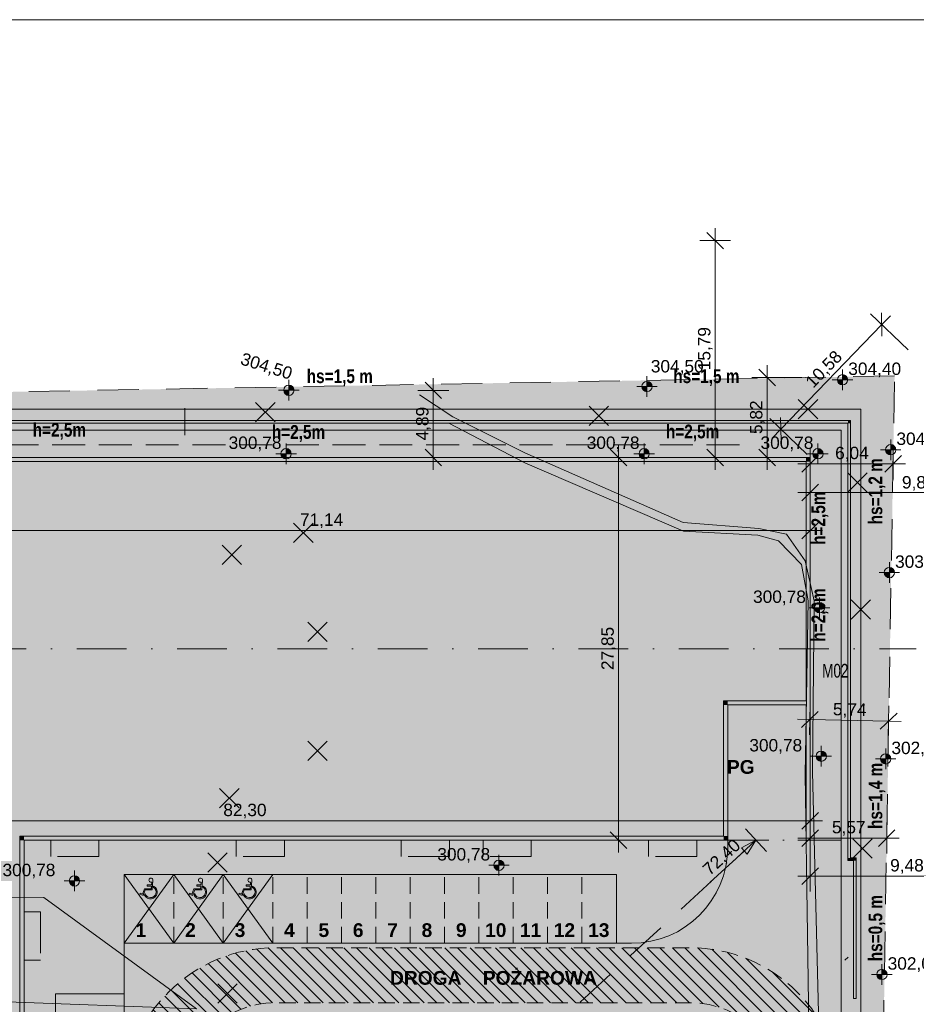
# Model space of a CAD drawing. Extents: x 3 to 280, y 3 to 294.
# Tile 12 of 15: x 67 to 132, y 222 to 294. Entities that reach past the tile are written whole.
import ezdxf
from ezdxf.xclip import XClip

# ---------------------------------------------------------------- set-up
doc = ezdxf.new("R2010")
doc.units = 0
doc.header["$MEASUREMENT"] = 0
doc.header["$XCLIPFRAME"] = 0
for name, pattern in [('Krawędzie ukryte', [1.7, 1.2, -0.5]), ('Kropki i Kreski', [3.6, 1.8, -0.9, 0, -0.9]), ('Kropki i Kreski 2', [2.5, 1.5, -0.5, 0, -0.5]), ('Kropki przerywana 1', [2.5, 1.5, -1]), ('Przerywana gęsta', [0.9, 0.6, -0.3]), ('Przerywana2', [1.5, 1, -0.5])]:
    doc.linetypes.add(name, pattern=pattern)
for name, color, linetype in [('01FORMA - PZT - Inne obiekty', 7, 'Continuous'), ('FORMA - Arch 01 - 820-G Rysunki Obrazki', 7, 'Continuous'), ('FORMA - Arch 01 - PZT 0 ZAKRES OPRACOWANIA', 7, 'Continuous'), ('FORMA - Arch 01 - PZT 1 Strefy', 7, 'Continuous'), ('FORMA - Arch 01 - PZT 2 Budynki', 7, 'Continuous'), ('FORMA - Arch 01 - PZT 2 Inne obiekty', 7, 'Continuous'), ('FORMA - Arch 01 - PZT-3 Ukształtowanie terenu', 7, 'Continuous'), ('FORMA - Arch 01 - PZT-3 Zagospodarowanie', 7, 'Continuous'), ('FORMA - Arch 01 - PZT-5 Opisy ogólne', 7, 'Continuous'), ('FORMA - Arch 01 - PZT-5 Opisy ogólne - Opisy szczegółowe', 7, 'Continuous'), ('GES_PrzewodCieplowniczy_Projektowany', 7, 'Continuous')]:
    doc.layers.add(name, color=color, linetype=linetype)
doc.styles.add('STYL_AUTOMATYCZNY_12', font='arial.ttf')
doc.styles.add('STYL_AUTOMATYCZNY_2', font='arial.ttf')
doc.styles.add('STYL_AUTOMATYCZNY_7', font='arial.ttf', dxfattribs={"width": 0.7})
doc.styles.add('STYL_AUTOMATYCZNY_8', font='arial.ttf')
doc.styles.add('STYL_AUTOMATYCZNY_9', font='arial.ttf', dxfattribs={"width": 0.8})
doc.linetypes.add('Symbol (2)', pattern='A,0,[1,U02 PROJEKT ZAGOSPODAROWANIA TERENU1.Shx,S=0.007937,R=0,X=0,Y=0],-1,0', length=1)
doc.linetypes.add('X 1_2', pattern='A,0,[2,U02 PROJEKT ZAGOSPODAROWANIA TERENU1.Shx,S=0.039206,R=0,X=0,Y=0],-4.94,0', length=4.94)
picture_1 = doc.add_image_def('image1.tif', size_in_pixel=(6031, 4529))

# ---------------------------------------------------------------- blocks, each defined once
blk = doc.blocks.new('Rysunek_1_4', base_point=(290898.113, 247147.311))
at = {"color": 7, "lineweight": 13}
image = blk.add_image(picture_1, insert=(10.711, 323.422), size_in_units=(255.31, 191.72), rotation=-102.12959, dxfattribs=at)
image.set_boundary_path([(-0.5, -0.5), (6030.5, 4528.5)])
blk = doc.blocks.new('Rysunek_3_1', base_point=(290898.113, 247147.311))
at = {"linetype": 'Continuous', "lineweight": 0, "true_color": 0x000000}
blk.add_hatch(color=18, dxfattribs=at).paths.add_polyline_path([(120.828, 234.377), (119.765, 233.82), (120.186, 233.364)])
at = {"linetype": 'Continuous', "lineweight": 18}
h = blk.add_hatch(dxfattribs=at)
h.set_pattern_fill('Cegła_zwykła_0001', color=20, style=0, pattern_type=2)
h.set_pattern_definition([(135, (290898.1134, 247147.3114), (0.4596193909, 0.4596193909), [])])
h.paths.add_polyline_path([(74.874, 215.551), (74.874, 183.553, 0.18795), (79.939, 173.896, -0.053073), (82.864, 169.838, -0.153527), (88.424, 173.394, -0.720474), (89.945, 178.948), (112.938, 178.791, 0.395167), (127.047, 192.101), (127.047, 215.551, 0.414214), (116.047, 226.551), (85.874, 226.551, 0.414214)])
h.paths.add_polyline_path([(78.874, 188.146), (78.874, 215.551, -0.414214), (85.874, 222.551), (116.047, 222.551, -0.414214), (123.047, 215.551), (123.047, 192.9, -0.399401), (112.938, 182.791), (106.834, 182.791), (89.047, 182.791, 0.172374), (82.512, 179.741, -0.218615)], flags=0)
at = {"layer": 'FORMA - Arch 01 - PZT 1 Strefy', "linetype": 'Continuous', "lineweight": 0, "true_color": 0x577933}
blk.add_hatch(color=77, dxfattribs=at).paths.add_polyline_path([(29.791, 238.123), (33.199, 190.216), (35.035, 190.347), (35.738, 180.458), (40.472, 202.312), (40.472, 255.763), (51.628, 255.763), (51.628, 264.227), (127.018, 264.227), (127.018, 183.16), (120.986, 177.127), (120.986, 175.927), (123.382, 175.927, 0.216609), (129.415, 178.709), (130.912, 268.166), (56.689, 266.825), (46.068, 266.632), (40.045, 266.522), (37.018, 266.467)])
at = {"layer": 'FORMA - Arch 01 - PZT 1 Strefy', "linetype": 'Continuous', "lineweight": 0, "true_color": 0x606060}
for points in [[(40.472, 202.281), (35.738, 180.458), (37.302, 180.119), (40.472, 194.754), (40.472, 181.875), (42.472, 181.875), (42.472, 253.763), (53.628, 253.763), (53.628, 262.227), (116.997, 262.227), (118.772, 262.227), (124.77, 262.227), (124.77, 253.977), (124.77, 234.377), (127.018, 234.377), (127.018, 256.077), (127.018, 264.227), (51.628, 264.227), (51.628, 255.763), (40.472, 255.763)], [(67.577, 181.875), (74.884, 181.875), (74.884, 182.988), (74.884, 183.927), (74.872, 188.189), (69.872, 188.189), (69.872, 223.189), (74.872, 223.189), (74.872, 231.877), (110.672, 231.877), (110.672, 226.877), (111.772, 226.877, 0.390142), (118.748, 233.298), (118.772, 234.377), (67.577, 234.377)]]:
    blk.add_hatch(color=251, dxfattribs=at).paths.add_polyline_path(points)
at = {"layer": 'FORMA - Arch 01 - PZT 1 Strefy', "linetype": 'Continuous', "lineweight": 0, "true_color": 0xf0e6d9}
blk.add_hatch(color=254, dxfattribs=at).paths.add_polyline_path([(42.472, 253.763), (42.472, 181.875), (67.577, 181.875), (67.577, 234.377), (118.772, 234.377), (118.772, 244.227), (124.77, 244.227), (124.77, 262.227), (53.628, 262.227), (53.628, 253.763)])
at = {"layer": 'FORMA - Arch 01 - PZT 1 Strefy', "linetype": 'Continuous', "lineweight": 0, "true_color": 0x7c7938}
blk.add_hatch(color=57, dxfattribs=at).paths.add_polyline_path([(118.772, 244.227), (118.772, 234.377), (124.77, 234.377), (124.77, 244.227)])
at = {"layer": 'FORMA - Arch 01 - PZT 1 Strefy', "linetype": 'Continuous', "lineweight": 0, "true_color": 0x69697f}
h = blk.add_hatch(color=8, dxfattribs=at)
h.paths.add_polyline_path([(74.872, 226.877), (74.872, 188.189), (74.874, 183.375), (74.874, 173.867), (74.884, 173.866), (88.821, 173.884, -0.318533), (88.152, 174.827), (88.152, 176.127, -0.414214), (89.152, 177.127), (120.986, 177.127), (127.018, 183.16), (127.018, 234.377), (118.772, 234.377), (118.772, 233.877, -0.414214), (111.772, 226.877)])
h.paths.add_polyline_path([(80.875, 184.127), (80.872, 219.565, -0.414214), (82.875, 221.177), (89.875, 221.177, -0.414214), (90.872, 220.177), (90.875, 184.127, -0.457655), (89.527, 183.127), (81.875, 183.127, -0.372067)], flags=0)
h.paths.add_polyline_path([(97.375, 183.127, -0.414214), (96.372, 184.127), (96.372, 220.177, -0.414214), (97.375, 221.177), (105.375, 221.177, -0.414214), (106.375, 220.177), (106.372, 184.127, -0.414214), (105.375, 183.127)], flags=0)
h.paths.add_polyline_path([(111.872, 220.177, -0.414214), (112.875, 221.177), (114.06, 221.177, -0.227837), (119.531, 218.548), (121.218, 216.44, -0.170304), (121.872, 214.565), (121.875, 189.037, -0.198912), (121.582, 188.33), (118.429, 185.177, -0.198912), (113.48, 183.127), (112.875, 183.127, -0.414214), (111.875, 184.127)], flags=0)
at = {"layer": 'FORMA - Arch 01 - PZT 1 Strefy', "linetype": 'Continuous', "lineweight": 0, "true_color": 0x5d3b71}
blk.add_hatch(color=197, dxfattribs=at).paths.add_polyline_path([(85.672, 226.877), (85.672, 231.877), (74.872, 231.877), (74.872, 226.877)])
at = {"layer": 'FORMA - Arch 01 - PZT 1 Strefy', "linetype": 'Continuous', "lineweight": 0, "true_color": 0x4b7a78}
for points in [[(85.672, 231.877), (85.672, 226.877), (110.672, 226.877), (110.672, 231.877)], [(69.872, 223.189), (69.872, 188.189), (74.872, 188.189), (74.872, 223.189)]]:
    blk.add_hatch(color=137, dxfattribs=at).paths.add_polyline_path(points)
at = {"layer": 'FORMA - Arch 01 - PZT 2 Budynki', "linetype": 'Continuous', "lineweight": 0, "true_color": 0x000000}
for points in [[(90.262, 263.48), (90.762, 262.614), (91.262, 263.48)], [(102.237, 263.48), (102.737, 262.614), (103.237, 263.48)], [(120.168, 263.48), (120.668, 262.614), (121.168, 263.48)], [(53.928, 261.927), (124.47, 261.927), (124.47, 262.227), (53.928, 262.227)], [(124.47, 261.927), (124.77, 261.927), (124.77, 262.227)], [(124.47, 261.927), (124.77, 262.227), (124.47, 262.227)], [(124.47, 261.927), (124.47, 254.077), (124.77, 254.077), (124.77, 261.927)], [(126.1, 256.723), (125.234, 256.223), (126.1, 255.723)], [(126.1, 254.753), (125.234, 254.253), (126.1, 253.753)], [(124.47, 254.077), (124.47, 234.377), (124.77, 234.377), (124.77, 254.077)], [(126.1, 252.803), (125.234, 252.303), (126.1, 251.803)], [(126.1, 250.714), (125.234, 250.214), (126.1, 249.714)], [(118.472, 244.527), (118.772, 244.227), (118.772, 244.527)], [(118.472, 244.227), (118.772, 244.227), (118.472, 244.527)], [(118.772, 244.227), (124.47, 244.227), (124.47, 244.527), (118.772, 244.527)], [(118.472, 244.227), (118.472, 234.677), (118.772, 234.677), (118.772, 244.227)], [(67.277, 234.677), (67.577, 234.377), (67.577, 234.677)], [(67.277, 234.377), (67.577, 234.377), (67.277, 234.677)], [(67.277, 234.377), (67.277, 182.175), (67.577, 182.175), (67.577, 234.377)], [(118.472, 234.677), (67.577, 234.677), (67.577, 234.377), (118.472, 234.377)], [(118.472, 234.677), (118.772, 234.377), (118.772, 234.677)], [(118.472, 234.377), (118.772, 234.377), (118.472, 234.677)], [(70.75, 233.03), (71.75, 233.03), (71.25, 233.896)], [(84.252, 232.923), (85.252, 232.923), (84.752, 233.789)], [(96.235, 232.923), (97.235, 232.923), (96.735, 233.789)], [(102.237, 232.923), (103.237, 232.923), (102.737, 233.789)], [(114.273, 232.923), (115.273, 232.923), (114.773, 233.789)], [(69.241, 226.918), (69.241, 227.918), (68.375, 227.418)]]:
    blk.add_hatch(color=18, dxfattribs=at).paths.add_polyline_path(points)
at = {"layer": 'FORMA - Arch 01 - PZT 2 Inne obiekty', "linetype": 'Continuous', "lineweight": 18}
for points in [[(127.518, 264.927), (51.128, 264.927), (51.128, 264.727), (127.518, 264.727)], [(127.518, 264.727), (127.718, 264.727), (127.718, 264.927)], [(127.518, 264.927), (127.518, 264.727), (127.718, 264.927)], [(127.718, 233.09), (127.718, 264.727), (127.518, 264.727), (127.518, 233.09)], [(127.718, 233.09), (127.518, 232.89), (127.718, 232.89)], [(127.518, 233.09), (127.518, 232.89), (127.718, 233.09)], [(127.914, 233.09), (127.718, 233.09), (127.718, 232.89), (127.914, 232.89)], [(127.914, 233.09), (127.914, 232.89), (128.114, 233.09)], [(127.914, 232.89), (128.114, 232.89), (128.114, 233.09)], [(127.914, 232.89), (127.914, 222.862), (128.114, 222.862), (128.114, 232.89)]]:
    blk.add_hatch(color=211, dxfattribs=at).paths.add_polyline_path(points)
at = {"layer": 'FORMA - Arch 01 - PZT-3 Ukształtowanie terenu', "linetype": 'Continuous', "lineweight": 18}
for points in [[(127.129, 267.886), (127.504, 267.886), (127.476, 268.029), (127.394, 268.151), (127.273, 268.232), (127.129, 268.261)], [(86.849, 267.12), (87.224, 267.12), (87.195, 267.264), (87.114, 267.385), (86.992, 267.467), (86.849, 267.495)], [(112.901, 267.39), (112.526, 267.39), (112.555, 267.247), (112.636, 267.125), (112.758, 267.044), (112.901, 267.015)], [(112.901, 267.39), (113.276, 267.39), (113.248, 267.534), (113.167, 267.655), (113.045, 267.737), (112.901, 267.765)], [(127.129, 267.886), (126.754, 267.886), (126.783, 267.742), (126.864, 267.621), (126.986, 267.539), (127.129, 267.511)], [(86.849, 267.12), (86.474, 267.12), (86.502, 266.977), (86.584, 266.855), (86.705, 266.774), (86.849, 266.745)], [(130.63, 262.793), (131.005, 262.793), (130.977, 262.937), (130.895, 263.058), (130.774, 263.14), (130.63, 263.168)], [(86.643, 262.504), (86.268, 262.504), (86.296, 262.36), (86.377, 262.239), (86.499, 262.157), (86.643, 262.129)], [(86.643, 262.504), (87.018, 262.504), (86.989, 262.647), (86.908, 262.769), (86.786, 262.85), (86.643, 262.879)], [(112.695, 262.504), (112.32, 262.504), (112.349, 262.36), (112.43, 262.239), (112.552, 262.157), (112.695, 262.129)], [(112.695, 262.504), (113.07, 262.504), (113.041, 262.647), (112.96, 262.769), (112.839, 262.85), (112.695, 262.879)], [(125.34, 262.504), (124.965, 262.504), (124.994, 262.36), (125.075, 262.239), (125.197, 262.157), (125.34, 262.129)], [(125.34, 262.504), (125.715, 262.504), (125.687, 262.647), (125.606, 262.769), (125.484, 262.85), (125.34, 262.879)], [(130.63, 262.793), (130.255, 262.793), (130.284, 262.65), (130.365, 262.528), (130.487, 262.447), (130.63, 262.418)], [(130.533, 253.851), (130.158, 253.851), (130.186, 253.707), (130.268, 253.586), (130.389, 253.504), (130.533, 253.476)], [(130.533, 253.851), (130.908, 253.851), (130.879, 253.994), (130.798, 254.116), (130.676, 254.197), (130.533, 254.226)], [(125.453, 251.299), (125.828, 251.299), (125.799, 251.442), (125.718, 251.564), (125.596, 251.645), (125.453, 251.674)], [(125.453, 251.299), (125.078, 251.299), (125.106, 251.155), (125.187, 251.033), (125.309, 250.952), (125.453, 250.924)], [(125.579, 240.49), (125.954, 240.49), (125.926, 240.634), (125.845, 240.756), (125.723, 240.837), (125.579, 240.865)], [(125.579, 240.49), (125.204, 240.49), (125.233, 240.347), (125.314, 240.225), (125.436, 240.144), (125.579, 240.115)], [(130.266, 240.296), (129.891, 240.296), (129.92, 240.152), (130.001, 240.031), (130.123, 239.949), (130.266, 239.921)], [(130.266, 240.296), (130.641, 240.296), (130.613, 240.439), (130.531, 240.561), (130.41, 240.642), (130.266, 240.671)], [(102.133, 232.554), (102.508, 232.554), (102.479, 232.697), (102.398, 232.819), (102.276, 232.9), (102.133, 232.929)], [(102.133, 232.554), (101.758, 232.554), (101.786, 232.41), (101.868, 232.289), (101.989, 232.207), (102.133, 232.179)], [(71.245, 231.412), (71.62, 231.412), (71.592, 231.555), (71.51, 231.677), (71.389, 231.758), (71.245, 231.787)], [(71.245, 231.412), (70.87, 231.412), (70.899, 231.268), (70.98, 231.146), (71.102, 231.065), (71.245, 231.037)], [(129.994, 224.608), (129.619, 224.608), (129.648, 224.465), (129.729, 224.343), (129.85, 224.262), (129.994, 224.233)], [(129.994, 224.608), (130.369, 224.608), (130.34, 224.752), (130.259, 224.873), (130.137, 224.955), (129.994, 224.983)]]:
    blk.add_hatch(color=226, dxfattribs=at).paths.add_polyline_path(points)
at = {"layer": 'FORMA - Arch 01 - PZT-3 Zagospodarowanie', "linetype": 'Continuous', "lineweight": 0, "true_color": 0x000000}
for points in [[(100.383, 234.354), (100.672, 231.877), (100.672, 234.354)], [(100.383, 231.877), (100.672, 226.878), (100.672, 231.877)], [(100.395, 226.877), (100.669, 221.177), (100.669, 226.877)]]:
    blk.add_hatch(color=18, dxfattribs=at).paths.add_polyline_path(points)
at = {"color": 85, "linetype": 'Continuous', "lineweight": 18, "ltscale": 2}
for p, q in [((117.859, 278.014), (117.859, 278.914)), ((118.984, 278.014), (116.734, 278.014)), ((117.859, 262.227), (117.859, 278.014)), ((129.171, 272.682), (131.897, 270.056)), ((130.606, 272.549), (129.982, 271.901)), ((129.982, 271.901), (122.639, 264.28)), ((121.642, 268.05), (121.642, 268.95)), ((97.351, 267.114), (97.351, 268.014)), ((124.17, 268.05), (120.517, 268.05)), ((121.642, 262.227), (121.642, 268.05)), ((98.476, 267.114), (96.226, 267.114)), ((97.351, 262.227), (97.351, 267.114)), ((121.829, 265.061), (124.554, 262.435)), ((122.639, 264.28), (122.015, 263.632)), ((110.829, 262.227), (110.829, 263.127)), ((124.77, 260.639), (124.77, 262.889)), ((130.808, 260.639), (130.808, 262.889)), ((98.476, 262.227), (96.226, 262.227)), ((97.351, 261.327), (97.351, 262.227)), ((124.47, 262.227), (109.704, 262.227)), ((110.829, 234.377), (110.829, 262.227)), ((118.984, 262.227), (116.734, 262.227)), ((117.859, 261.327), (117.859, 262.227)), ((124.47, 262.227), (120.517, 262.227)), ((121.642, 261.327), (121.642, 262.227)), ((123.87, 261.764), (124.77, 261.764)), ((124.77, 234.658), (124.77, 261.927)), ((124.77, 261.764), (130.808, 261.764)), ((130.808, 261.764), (131.708, 261.764)), ((124.77, 258.554), (124.77, 260.804)), ((123.87, 259.679), (124.77, 259.679)), ((124.77, 259.679), (134.625, 259.679)), ((124.77, 234.677), (124.77, 258.033)), ((53.628, 256.908), (124.77, 256.908)), ((124.77, 256.908), (125.67, 256.908)), ((124.724, 242.037), (124.771, 244.287)), ((130.458, 241.916), (130.506, 244.165)), ((123.848, 243.181), (124.748, 243.162)), ((124.748, 243.162), (130.482, 243.041)), ((130.482, 243.041), (131.382, 243.021)), ((42.472, 235.783), (124.77, 235.783)), ((124.77, 235.783), (125.67, 235.783)), ((121.59, 233.55), (120.066, 235.205)), ((124.77, 233.406), (124.77, 235.656)), ((130.343, 233.406), (130.343, 235.656)), ((118.472, 234.377), (109.704, 234.377)), ((110.829, 233.477), (110.829, 234.377)), ((123.87, 234.531), (124.77, 234.531)), ((124.77, 234.531), (130.343, 234.531)), ((130.343, 234.531), (131.243, 234.531)), ((117.483, 231.296), (119.976, 233.592)), ((124.769, 230.635), (124.77, 234.077)), ((123.869, 231.76), (124.769, 231.76)), ((124.769, 231.76), (134.25, 231.756))]:
    blk.add_line(p, q, dxfattribs=at)
at = {"color": 45, "linetype": 'Continuous', "lineweight": 18, "ltscale": 2}
for p, q in [((118.459, 277.414), (117.259, 278.614)), ((129.997, 271.053), (129.966, 272.75)), ((122.242, 267.45), (121.042, 268.65)), ((97.951, 266.514), (96.751, 267.714)), ((122.623, 265.129), (122.655, 263.432)), ((96.751, 262.827), (97.951, 261.627)), ((111.429, 261.627), (110.229, 262.827)), ((117.259, 262.827), (118.459, 261.627)), ((121.042, 262.827), (122.242, 261.627)), ((125.37, 262.364), (124.17, 261.164)), ((130.208, 261.164), (131.408, 262.364)), ((125.37, 260.279), (124.17, 259.079)), ((124.17, 256.308), (125.37, 257.508)), ((125.36, 243.749), (124.135, 242.575)), ((129.869, 242.453), (131.095, 243.628)), ((124.17, 235.183), (125.37, 236.383)), ((125.37, 235.131), (124.17, 233.931)), ((129.743, 233.931), (130.943, 235.131)), ((110.229, 234.977), (111.429, 233.777)), ((120.828, 234.377), (119.765, 233.82)), ((120.828, 234.377), (120.186, 233.364)), ((120.186, 233.364), (119.765, 233.82)), ((125.369, 232.359), (124.169, 231.16))]:
    blk.add_line(p, q, dxfattribs=at)
at = {"color": 237, "linetype": 'Kropki przerywana 1', "lineweight": 18, "ltscale": 2, "flags": 128}
blk.add_lwpolyline([(67.577, 185.326), (120.828, 234.377)], dxfattribs=at)
at = {"color": 20, "linetype": 'Przerywana gęsta', "lineweight": 18, "ltscale": 2, "flags": 128}
for points in [[(74.874, 215.551), (74.874, 183.553, 0.18795), (79.939, 173.896, -0.053073), (82.864, 169.838, -0.153527), (88.424, 173.394, -0.720474), (89.945, 178.948), (112.938, 178.791, 0.395167), (127.047, 192.101), (127.047, 215.551, 0.414214), (116.047, 226.551), (85.874, 226.551, 0.414214)], [(78.874, 188.146, 0.218615), (82.512, 179.741, -0.172374), (89.047, 182.791), (106.834, 182.791), (112.938, 182.791, 0.399401), (123.047, 192.9), (123.047, 215.551, 0.414214), (116.047, 222.551), (85.874, 222.551, 0.414214), (78.874, 215.551)]]:
    blk.add_lwpolyline(points, format="xyb", close=True, dxfattribs=at)
at = {"layer": '01FORMA - PZT - Inne obiekty', "color": 221, "linetype": 'X 1_2', "lineweight": 18, "ltscale": 2}
for p, q in [((96.341, 266.79), (98.787, 265.196)), ((98.787, 265.196), (104.004, 262.565)), ((98.474, 264.725), (104.011, 261.837)), ((104.004, 262.565), (115.527, 257.487)), ((104.011, 261.837), (115.546, 256.873)), ((115.527, 257.487), (121.036, 257.053)), ((115.546, 256.873), (120.962, 256.568)), ((120.962, 256.568), (122.477, 256.167)), ((121.036, 257.053), (123.044, 256.642)), ((123.044, 256.642), (124.414, 254.71)), ((122.477, 256.167), (124.133, 254.431)), ((124.133, 254.431), (124.627, 251.789)), ((124.414, 254.71), (125.053, 251.789)), ((124.627, 251.789), (124.399, 239.173)), ((125.053, 251.789), (124.945, 239.345)), ((124.945, 239.345), (125.536, 214.886)), ((124.399, 239.173), (124.576, 227.534)), ((124.576, 227.534), (124.771, 214.712))]:
    blk.add_line(p, q, dxfattribs=at)
at = {"layer": '01FORMA - PZT - Inne obiekty', "color": 222, "linetype": 'X 1_2', "lineweight": 18, "ltscale": 2}
for p, q in [((69.015, 230.215), (51.495, 230.359)), ((80.12, 222.11), (69.015, 230.215)), ((80.12, 222.11), (51.476, 223.183))]:
    blk.add_line(p, q, dxfattribs=at)
at = {"layer": 'FORMA - Arch 01 - 820-G Rysunki Obrazki', "color": 221, "linetype": 'Przerywana2', "lineweight": 18, "ltscale": 2}
blk.add_line((127.535, 225.87), (127.303, 225.638), dxfattribs=at)
at = {"layer": 'FORMA - Arch 01 - PZT 0 ZAKRES OPRACOWANIA', "color": 233, "linetype": 'Kropki przerywana 1', "lineweight": 18, "ltscale": 2}
for p, q in [((130.912, 268.166), (56.689, 266.825)), ((128.739, 139.746), (130.912, 268.166))]:
    blk.add_line(p, q, dxfattribs=at)
at = {"layer": 'FORMA - Arch 01 - PZT 2 Budynki', "color": 247, "linetype": 'Kropki i Kreski 2', "lineweight": 18, "ltscale": 2}
for p, q in [((69.522, 233.195), (69.522, 234.354)), ((73.018, 234.376), (73.018, 233.195)), ((83.022, 233.193), (83.022, 234.377)), ((86.522, 234.377), (86.522, 233.193)), ((95.022, 233.193), (95.022, 234.377)), ((98.522, 234.393), (98.522, 233.193)), ((100.986, 233.191), (100.986, 234.391)), ((104.486, 234.391), (104.486, 233.191)), ((113.022, 233.191), (113.022, 234.391)), ((113.022, 234.391), (113.022, 234.377)), ((116.522, 234.391), (116.522, 233.191)), ((118.772, 234.377), (124.77, 234.377)), ((73.018, 233.195), (69.522, 233.195)), ((86.522, 233.193), (83.022, 233.193)), ((98.522, 233.193), (95.022, 233.193)), ((104.486, 233.191), (100.986, 233.191)), ((116.522, 233.191), (113.022, 233.191)), ((67.577, 229.157), (68.777, 229.157)), ((68.777, 229.157), (68.777, 225.657)), ((68.777, 225.657), (67.577, 225.657))]:
    blk.add_line(p, q, dxfattribs=at)
at = {"layer": 'FORMA - Arch 01 - PZT 2 Budynki', "color": 244, "linetype": 'Continuous', "lineweight": 18, "ltscale": 2, "flags": 128}
for points in [[(124.77, 262.227), (53.928, 262.227)], [(53.928, 261.927), (124.47, 261.927)], [(124.47, 261.927), (124.47, 254.077)], [(124.77, 262.227), (124.77, 261.927)], [(124.77, 254.077), (124.77, 261.927)], [(124.47, 254.077), (124.47, 244.527)], [(124.77, 234.377), (124.77, 254.077)], [(118.472, 244.527), (118.772, 244.527)], [(118.472, 244.527), (118.472, 234.677)], [(124.47, 244.527), (118.772, 244.527)], [(118.772, 234.677), (118.772, 244.227)], [(118.772, 244.227), (124.47, 244.227)], [(124.47, 244.227), (124.47, 234.377)], [(67.277, 234.677), (67.577, 234.677)], [(67.277, 234.677), (67.277, 182.175)], [(118.472, 234.677), (67.577, 234.677)], [(67.577, 182.175), (67.577, 234.377)], [(67.577, 234.377), (118.772, 234.377)], [(118.772, 234.377), (118.772, 234.677)], [(124.47, 234.377), (124.77, 234.377)]]:
    blk.add_lwpolyline(points, dxfattribs=at)
at = {"layer": 'FORMA - Arch 01 - PZT 2 Inne obiekty', "color": 211, "linetype": 'Continuous', "lineweight": 18, "ltscale": 2, "flags": 128}
for points in [[(127.718, 264.927), (50.928, 264.927)], [(51.128, 264.727), (127.518, 264.727)], [(127.518, 264.727), (127.518, 232.89)], [(127.718, 264.927), (127.718, 264.727)], [(127.718, 233.09), (127.718, 264.727)], [(127.518, 232.89), (127.718, 232.89)], [(127.914, 233.09), (127.718, 233.09)], [(127.718, 232.89), (127.914, 232.89)], [(128.114, 233.09), (127.914, 233.09)], [(127.914, 232.89), (127.914, 222.862)], [(128.114, 222.862), (128.114, 233.09)], [(127.914, 222.862), (128.114, 222.862)]]:
    blk.add_lwpolyline(points, dxfattribs=at)
at = {"layer": 'FORMA - Arch 01 - PZT-3 Ukształtowanie terenu', "color": 226, "linetype": 'Continuous', "lineweight": 18, "ltscale": 2}
for p, q in [((112.901, 266.64), (112.901, 268.14)), ((127.129, 267.136), (127.129, 268.636)), ((86.849, 266.37), (86.849, 267.87)), ((112.151, 267.39), (113.651, 267.39)), ((126.379, 267.886), (127.879, 267.886)), ((86.099, 267.12), (87.599, 267.12)), ((86.643, 261.754), (86.643, 263.254)), ((112.695, 261.754), (112.695, 263.254)), ((125.34, 261.754), (125.34, 263.254)), ((130.63, 262.043), (130.63, 263.543)), ((85.893, 262.504), (87.393, 262.504)), ((111.945, 262.504), (113.445, 262.504)), ((124.59, 262.504), (126.09, 262.504)), ((129.88, 262.793), (131.38, 262.793)), ((130.533, 253.101), (130.533, 254.601)), ((129.783, 253.851), (131.283, 253.851)), ((125.453, 250.549), (125.453, 252.049)), ((124.703, 251.299), (126.203, 251.299)), ((125.579, 239.74), (125.579, 241.24)), ((130.266, 239.546), (130.266, 241.046)), ((124.829, 240.49), (126.329, 240.49)), ((129.516, 240.296), (131.016, 240.296)), ((102.133, 231.804), (102.133, 233.304)), ((71.245, 230.662), (71.245, 232.162)), ((101.383, 232.554), (102.883, 232.554)), ((70.495, 231.412), (71.995, 231.412)), ((129.994, 223.858), (129.994, 225.358)), ((129.244, 224.608), (130.744, 224.608))]:
    blk.add_line(p, q, dxfattribs=at)
for centre in [(127.129, 267.886), (86.849, 267.12), (112.901, 267.39), (130.63, 262.793), (86.643, 262.504), (112.695, 262.504), (125.34, 262.504), (130.533, 253.851), (125.453, 251.299), (125.579, 240.49), (130.266, 240.296), (102.133, 232.554), (71.245, 231.412), (129.994, 224.608)]:
    blk.add_circle(centre, 0.375, dxfattribs=at)
at = {"layer": 'FORMA - Arch 01 - PZT-3 Zagospodarowanie', "color": 247, "linetype": 'Continuous', "lineweight": 18, "ltscale": 2}
for p, q in [((84.428, 266.242), (85.843, 264.827)), ((85.843, 266.242), (84.428, 264.827)), ((108.693, 265.975), (110.107, 264.561)), ((110.107, 265.975), (108.693, 264.561)), ((123.903, 266.451), (125.318, 265.037)), ((125.318, 266.451), (123.903, 265.037)), ((127.515, 261.116), (128.929, 259.702)), ((128.929, 261.116), (127.515, 259.702)), ((87.188, 257.455), (88.602, 256.041)), ((88.602, 257.455), (87.188, 256.041)), ((81.989, 255.854), (83.403, 254.44)), ((83.403, 255.854), (81.989, 254.44)), ((127.743, 251.879), (129.157, 250.465)), ((129.157, 251.879), (127.743, 250.465)), ((88.223, 250.249), (89.638, 248.835)), ((89.638, 250.249), (88.223, 248.835)), ((88.223, 241.594), (89.638, 240.18)), ((89.638, 241.594), (88.223, 240.18)), ((81.808, 238.136), (83.222, 236.722)), ((83.222, 238.136), (81.808, 236.722)), ((127.868, 234.489), (129.282, 233.075)), ((129.282, 234.489), (127.868, 233.075)), ((82.368, 233.46), (80.954, 232.045)), ((80.954, 233.46), (82.368, 232.045)), ((83.087, 223.922), (81.673, 222.507)), ((81.673, 223.922), (83.087, 222.507))]:
    blk.add_line(p, q, dxfattribs=at)
at = {"layer": 'FORMA - Arch 01 - PZT-3 Zagospodarowanie', "color": 244, "linetype": 'Continuous', "lineweight": 18, "ltscale": 2}
for p, q in [((79.27, 263.856), (79.27, 265.828)), ((51.628, 264.227), (127.018, 264.227)), ((127.018, 264.227), (127.018, 234.377))]:
    blk.add_line(p, q, dxfattribs=at)
at = {"layer": 'FORMA - Arch 01 - PZT-3 Zagospodarowanie', "color": 203, "linetype": 'Krawędzie ukryte', "lineweight": 18, "ltscale": 2}
blk.add_line((52.628, 263.144), (120.149, 263.144), dxfattribs=at)
at = {"layer": 'FORMA - Arch 01 - PZT-3 Zagospodarowanie', "color": 246, "linetype": 'Continuous', "lineweight": 18, "ltscale": 2}
for p, q in [((118.772, 234.377), (118.772, 233.877)), ((127.018, 234.377), (124.63, 234.377)), ((127.018, 234.377), (127.018, 183.16)), ((74.872, 183.927), (74.872, 231.877)), ((74.872, 231.877), (110.672, 231.877)), ((110.672, 231.877), (110.672, 226.877)), ((74.872, 226.877), (111.772, 226.877)), ((69.872, 188.189), (69.872, 223.189)), ((69.872, 223.189), (74.872, 223.189))]:
    blk.add_line(p, q, dxfattribs=at)
at = {"layer": 'FORMA - Arch 01 - PZT-3 Zagospodarowanie', "color": 7, "linetype": 'Continuous', "lineweight": 18, "ltscale": 2}
for p, q in [((74.872, 226.877), (78.472, 231.877)), ((78.472, 226.877), (74.872, 231.877)), ((78.472, 226.877), (82.072, 231.877)), ((82.072, 226.877), (78.472, 231.877)), ((82.072, 226.877), (85.672, 231.877)), ((85.672, 226.877), (82.072, 231.877))]:
    blk.add_line(p, q, dxfattribs=at)
at = {"layer": 'FORMA - Arch 01 - PZT-3 Zagospodarowanie', "color": 54, "linetype": 'Przerywana gęsta', "lineweight": 13, "ltscale": 2}
for p, q in [((78.472, 226.877), (78.472, 231.877)), ((82.072, 226.877), (82.072, 231.877)), ((85.672, 226.877), (85.672, 231.877)), ((88.172, 226.877), (88.172, 231.877)), ((90.672, 226.877), (90.672, 231.877)), ((93.172, 226.877), (93.172, 231.877)), ((95.672, 226.877), (95.672, 231.877)), ((98.172, 226.877), (98.172, 231.877)), ((100.672, 226.877), (100.672, 231.877)), ((103.172, 226.877), (103.172, 231.877)), ((105.672, 226.877), (105.672, 231.877)), ((108.172, 226.877), (108.172, 231.877))]:
    blk.add_line(p, q, dxfattribs=at)
at = {"layer": 'FORMA - Arch 01 - PZT-3 Zagospodarowanie', "color": 245, "linetype": 'Symbol (2)', "lineweight": 18, "ltscale": 2, "flags": 128}
blk.add_lwpolyline([(34.566, 198.352), (39.075, 204.411), (39.075, 257.185), (49.908, 257.185), (49.908, 265.744), (128.45, 265.744), (128.45, 219.438)], dxfattribs=at)
at = {"layer": 'FORMA - Arch 01 - PZT-3 Zagospodarowanie', "color": 242, "linetype": 'Continuous', "lineweight": 18, "ltscale": 2, "flags": 128}
for points in [[(76.96, 231.477), (76.903, 230.763), (76.393, 230.763), (76.247, 230.353), (75.995, 230.444), (76.023, 230.522), (76.197, 230.46), (76.335, 230.846), (76.826, 230.846), (76.842, 231.044), (76.546, 231.044), (76.546, 231.127), (76.848, 231.127), (76.865, 231.334, -3.065684)], [(80.56, 231.477), (80.503, 230.763), (79.993, 230.763), (79.847, 230.353), (79.595, 230.444), (79.623, 230.522), (79.797, 230.46), (79.935, 230.846), (80.426, 230.846), (80.442, 231.044), (80.146, 231.044), (80.146, 231.127), (80.448, 231.127), (80.465, 231.334, -3.065684)], [(84.16, 231.477), (84.103, 230.763), (83.593, 230.763), (83.447, 230.353), (83.195, 230.444), (83.223, 230.522), (83.397, 230.46), (83.535, 230.846), (84.026, 230.846), (84.042, 231.044), (83.746, 231.044), (83.746, 231.127), (84.048, 231.127), (84.065, 231.334, -3.065684)], [(76.347, 230.385), (76.39, 230.507, 1.473184), (77.001, 230.944), (77.008, 231.036, -1.373115)], [(79.947, 230.385), (79.99, 230.507, 1.473184), (80.601, 230.944), (80.608, 231.036, -1.373115)], [(83.547, 230.385), (83.59, 230.507, 1.473184), (84.201, 230.944), (84.208, 231.036, -1.373115)]]:
    blk.add_lwpolyline(points, format="xyb", close=True, dxfattribs=at)
at = {"layer": 'FORMA - Arch 01 - PZT-3 Zagospodarowanie', "color": 246, "linetype": 'Continuous', "lineweight": 18, "ltscale": 2}
blk.add_arc((111.772, 233.877), 7, 270, 0, dxfattribs=at)
at = {"layer": 'FORMA - Arch 01 - PZT-5 Opisy ogólne', "color": 246, "linetype": 'Kropki i Kreski', "lineweight": 18, "ltscale": 2}
blk.add_line((27.627, 248.302), (132.494, 248.302), dxfattribs=at)
at = {"color": 6, "linetype": 'Continuous', "lineweight": 18, "char_height": 0.9, "attachment_point": 7, "style": 'STYL_AUTOMATYCZNY_12'}
for s, insert, width, rotation in [('\\A1;{\\pql;\\fArial|b0|i0|c238|p0;\\W1.000000;15,79}', (117.679, 268.576), 3.08873, 90), ('\\A1;{\\pql;\\fArial|b0|i0|c238|p0;\\W1.000000;10,58}', (125.109, 267.104), 3.08873, 46.06586), ('\\A1;{\\pql;\\fArial|b0|i0|c238|p0;\\W1.000000;5,82}', (121.462, 263.937), 2.40228, 90), ('\\A1;{\\pql;\\fArial|b0|i0|c238|p0;\\W1.000000;4,89}', (97.171, 263.469), 2.40228, 90), ('\\A1;{\\pql;\\fArial|b0|i0|c238|p0;\\W1.000000;27,85}', (110.649, 246.758), 3.08873, 90), ('\\A1;{\\pql;\\fArial|b0|i0|c238|p0;\\W1.000000;5,74}', (126.418, 243.307), 2.40228, 358.78533), ('\\A1;{\\pql;\\fArial|b0|i0|c238|p0;\\W1.000000;72,40}', (117.581, 231.631), 3.08873, 42.64914), ('\\A1;{\\pql;\\fArial|b0|i0|c238|p0;\\W1.000000;9,48}', (130.591, 231.938), 2.40228, 359.98072)]:
    blk.add_mtext(s, dxfattribs=dict(at, insert=insert, width=width, rotation=rotation))
for s, insert, width in [('\\A1;{\\pql;\\fArial|b0|i0|c238|p0;\\W1.000000;6,04}', (126.588, 261.944), 2.40228), ('\\A1;{\\pql;\\fArial|b0|i0|c238|p0;\\W1.000000;9,85}', (131.45, 259.808), 2.40228), ('\\A1;{\\pql;\\fArial|b0|i0|c238|p0;\\W1.000000;71,14}', (87.655, 257.088), 3.08873), ('\\A1;{\\pql;\\fArial|b0|i0|c238|p0;\\W1.000000;82,30}', (82.077, 235.963), 3.08873), ('\\A1;{\\pql;\\fArial|b0|i0|c238|p0;\\W1.000000;5,57}', (126.355, 234.711), 2.40228)]:
    blk.add_mtext(s, dxfattribs=dict(at, insert=insert, width=width))
at = {"color": 141, "linetype": 'Continuous', "lineweight": 18, "insert": (125.651, 246.703), "char_height": 1, "attachment_point": 4, "style": 'STYL_AUTOMATYCZNY_7'}
blk.add_mtext('\\A1;{\\pql;\\fArial|b0|i0|c238|p0;\\W0.700000;M0\\fArial|b0|i0|c238|p0;\\W0.700000;2}', dxfattribs=at)
at = {"color": 20, "linetype": 'Continuous', "lineweight": 18, "insert": (94.204, 223.845), "char_height": 1, "attachment_point": 7, "style": 'STYL_AUTOMATYCZNY_8'}
blk.add_mtext('\\A1;{\\pql;\\fArial|b1|i0|c238|p0;\\W1.000000;DROGA \\fArial|b1|i0|c238|p0;\\W1.000000;   \\fArial|b1|i0|c238|p0;\\W1.000000;POŻAROWA}', dxfattribs=at)
at = {"layer": 'FORMA - Arch 01 - PZT-3 Ukształtowanie terenu', "color": 226, "linetype": 'Continuous', "lineweight": 18, "insert": (83.206, 268.869), "char_height": 0.9, "width": 3.77518, "attachment_point": 7, "rotation": 342.65973, "style": 'STYL_AUTOMATYCZNY_2'}
blk.add_mtext('\\A1;{\\pql;\\fArial|b0|i0|c238|p0;\\W1.000000;304,50}', dxfattribs=at)
at = {"layer": 'FORMA - Arch 01 - PZT-3 Ukształtowanie terenu', "color": 226, "linetype": 'Continuous', "lineweight": 18, "char_height": 0.9, "width": 3.77518, "attachment_point": 7, "style": 'STYL_AUTOMATYCZNY_2'}
for s, insert in [('\\A1;{\\pql;\\fArial|b0|i0|c238|p0;\\W1.000000;304,50}', (113.179, 268.253)), ('\\A1;{\\pql;\\fArial|b0|i0|c238|p0;\\W1.000000;304,40}', (127.545, 268.068)), ('\\A1;{\\pql;\\fArial|b0|i0|c238|p0;\\W1.000000;304,20}', (131.046, 262.976)), ('\\A1;{\\pql;\\fArial|b0|i0|c238|p0;\\W1.000000;300,78}', (82.463, 262.687)), ('\\A1;{\\pql;\\fArial|b0|i0|c238|p0;\\W1.000000;300,78}', (108.515, 262.687)), ('\\A1;{\\pql;\\fArial|b0|i0|c238|p0;\\W1.000000;300,78}', (121.161, 262.687)), ('\\A1;{\\pql;\\fArial|b0|i0|c238|p0;\\W1.000000;303,70}', (130.949, 254.033)), ('\\A1;{\\pql;\\fArial|b0|i0|c238|p0;\\W1.000000;300,78}', (120.617, 251.481)), ('\\A1;{\\pql;\\fArial|b0|i0|c238|p0;\\W1.000000;300,78}', (120.346, 240.673)), ('\\A1;{\\pql;\\fArial|b0|i0|c238|p0;\\W1.000000;302,90}', (130.682, 240.479)), ('\\A1;{\\pql;\\fArial|b0|i0|c238|p0;\\W1.000000;300,78}', (97.646, 232.736)), ('\\A1;{\\pql;\\fArial|b0|i0|c238|p0;\\W1.000000;300,78}', (66.012, 231.594)), ('\\A1;{\\pql;\\fArial|b0|i0|c238|p0;\\W1.000000;302,00}', (130.41, 224.791))]:
    blk.add_mtext(s, dxfattribs=dict(at, insert=insert))
at = {"layer": 'FORMA - Arch 01 - PZT-5 Opisy ogólne - Opisy szczegółowe', "color": 98, "linetype": 'Continuous', "lineweight": 18, "char_height": 1, "attachment_point": 7, "style": 'STYL_AUTOMATYCZNY_9'}
for insert in [(88.141, 267.421), (114.814, 267.421)]:
    blk.add_mtext('\\A1;{\\pql;\\fArial|b1|i0|c238|p0;\\W0.800000;hs=\\fArial|b1|i0|c238|p0;\\W0.800000;1\\fArial|b1|i0|c238|p0;\\W0.800000;,\\fArial|b1|i0|c238|p0;\\W0.800000;5\\fArial|b1|i0|c238|p0;\\W0.800000; m}', dxfattribs=dict(at, insert=insert))
at = {"layer": 'FORMA - Arch 01 - PZT-5 Opisy ogólne - Opisy szczegółowe', "color": 242, "linetype": 'Continuous', "lineweight": 18, "char_height": 1, "attachment_point": 7, "style": 'STYL_AUTOMATYCZNY_9'}
for insert in [(68.208, 263.518), (85.605, 263.36), (114.276, 263.398)]:
    blk.add_mtext('\\A1;{\\pql;\\fArial|b1|i0|c238|p0;\\W0.800000;h=\\fArial|b1|i0|c238|p0;\\W0.800000;2\\fArial|b1|i0|c238|p0;\\W0.800000;,5m}', dxfattribs=dict(at, insert=insert))
at = {"layer": 'FORMA - Arch 01 - PZT-5 Opisy ogólne - Opisy szczegółowe', "color": 98, "linetype": 'Continuous', "lineweight": 18, "char_height": 1, "attachment_point": 7, "rotation": 90, "style": 'STYL_AUTOMATYCZNY_9'}
for s, insert in [('\\A1;{\\pql;\\fArial|b1|i0|c238|p0;\\W0.800000;hs=1,\\fArial|b1|i0|c238|p0;\\W0.800000;2\\fArial|b1|i0|c238|p0;\\W0.800000; m}', (130.245, 257.361)), ('\\A1;{\\pql;\\fArial|b1|i0|c238|p0;\\W0.800000;hs=1,\\fArial|b1|i0|c238|p0;\\W0.800000;4\\fArial|b1|i0|c238|p0;\\W0.800000; m}', (130.245, 235.195)), ('\\A1;{\\pql;\\fArial|b1|i0|c238|p0;\\W0.800000;hs=\\fArial|b1|i0|c238|p0;\\W0.800000;0\\fArial|b1|i0|c238|p0;\\W0.800000;,\\fArial|b1|i0|c238|p0;\\W0.800000;5\\fArial|b1|i0|c238|p0;\\W0.800000; m}', (130.245, 225.569))]:
    blk.add_mtext(s, dxfattribs=dict(at, insert=insert))
at = {"layer": 'FORMA - Arch 01 - PZT-5 Opisy ogólne - Opisy szczegółowe', "color": 242, "linetype": 'Continuous', "lineweight": 18, "char_height": 1, "attachment_point": 7, "rotation": 90, "style": 'STYL_AUTOMATYCZNY_9'}
for s, insert in [('\\A1;{\\pql;\\fArial|b1|i0|c238|p0;\\W0.800000;h=\\fArial|b1|i0|c238|p0;\\W0.800000;2\\fArial|b1|i0|c238|p0;\\W0.800000;,5m}', (126.092, 255.869)), ('\\A1;{\\pql;\\fArial|b1|i0|c238|p0;\\W0.800000;h=\\fArial|b1|i0|c238|p0;\\W0.800000;2\\fArial|b1|i0|c238|p0;\\W0.800000;,0m}', (126.092, 248.825))]:
    blk.add_mtext(s, dxfattribs=dict(at, insert=insert))
at = {"layer": 'GES_PrzewodCieplowniczy_Projektowany', "color": 248, "linetype": 'Continuous', "lineweight": 18, "insert": (118.713, 239.703), "char_height": 1, "attachment_point": 4, "style": 'STYL_AUTOMATYCZNY_8'}
blk.add_mtext('\\A1;{\\pql;\\fArial|b1|i0|c238|p0;\\W1.000000;PG}', dxfattribs=at)
at = {"layer": 'GES_PrzewodCieplowniczy_Projektowany', "color": 54, "linetype": 'Continuous', "lineweight": 18, "char_height": 1, "attachment_point": 4, "style": 'STYL_AUTOMATYCZNY_8'}
for s, insert in [('\\A1;{\\pql;\\fArial|b1|i0|c238|p0;\\W1.000000;1}', (75.7, 227.836)), ('\\A1;{\\pql;\\fArial|b1|i0|c238|p0;\\W1.000000;2}', (79.3, 227.836)), ('\\A1;{\\pql;\\fArial|b1|i0|c238|p0;\\W1.000000;3}', (82.9, 227.827)), ('\\A1;{\\pql;\\fArial|b1|i0|c238|p0;\\W1.000000;4}', (86.5, 227.836)), ('\\A1;{\\pql;\\fArial|b1|i0|c238|p0;\\W1.000000;5}', (89, 227.827)), ('\\A1;{\\pql;\\fArial|b1|i0|c238|p0;\\W1.000000;6}', (91.5, 227.827)), ('\\A1;{\\pql;\\fArial|b1|i0|c238|p0;\\W1.000000;7}', (94, 227.836)), ('\\A1;{\\pql;\\fArial|b1|i0|c238|p0;\\W1.000000;8}', (96.5, 227.827)), ('\\A1;{\\pql;\\fArial|b1|i0|c238|p0;\\W1.000000;9}', (99, 227.827)), ('\\A1;{\\pql;\\fArial|b1|i0|c238|p0;\\W1.000000;10}', (101.119, 227.827)), ('\\A1;{\\pql;\\fArial|b1|i0|c238|p0;\\W1.000000;11}', (103.657, 227.836)), ('\\A1;{\\pql;\\fArial|b1|i0|c238|p0;\\W1.000000;12}', (106.119, 227.836)), ('\\A1;{\\pql;\\fArial|b1|i0|c238|p0;\\W1.000000;13}', (108.619, 227.827))]:
    blk.add_mtext(s, dxfattribs=dict(at, insert=insert))

msp = doc.modelspace()

# ---------------------------------------------------------------- linework, layer by layer
at = {"color": 7, "linetype": 'Continuous', "lineweight": 13, "ltscale": 2}
msp.add_line((206.538, 294.089), (2.999, 294.089), dxfattribs=at)

# ---------------------------------------------------------------- block references
at = {"layer": 'FORMA - Arch 01 - 820-G Rysunki Obrazki', "color": 7, "linetype": 'Continuous', "lineweight": 13, "ltscale": 2}
ref = msp.add_blockref('Rysunek_3_1', (290898.113, 247147.311), dxfattribs=at)
XClip(ref).set_block_clipping_path([(4.4591791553, 68.5330435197), (162.0596561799, 68.5330435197), (162.0596561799, 120.7458031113), (153.687856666, 120.7458031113), (153.687856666, 183.7219650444), (180.3777773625, 183.7219650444), (180.3777773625, 202.8526600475), (151.3113840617, 202.8526600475), (151.3113840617, 294.9982312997), (4.4591791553, 294.9982312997)])
ref = msp.add_blockref('Rysunek_1_4', (290898.113, 247147.311), dxfattribs=at)
XClip(ref).set_block_clipping_path([(4.1650380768, 63.6887850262), (77.4469620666, 63.6887850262), (77.4469620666, 75.4853690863), (153.687856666, 75.4853690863), (153.687856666, 184.247843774), (184.9384334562, 184.247843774), (184.9384334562, 199.5085007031), (152.4292346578, 199.5085007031), (152.4292346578, 292.9633933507), (4.1650380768, 292.9633933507)])

doc.saveas('drawing.dxf')
